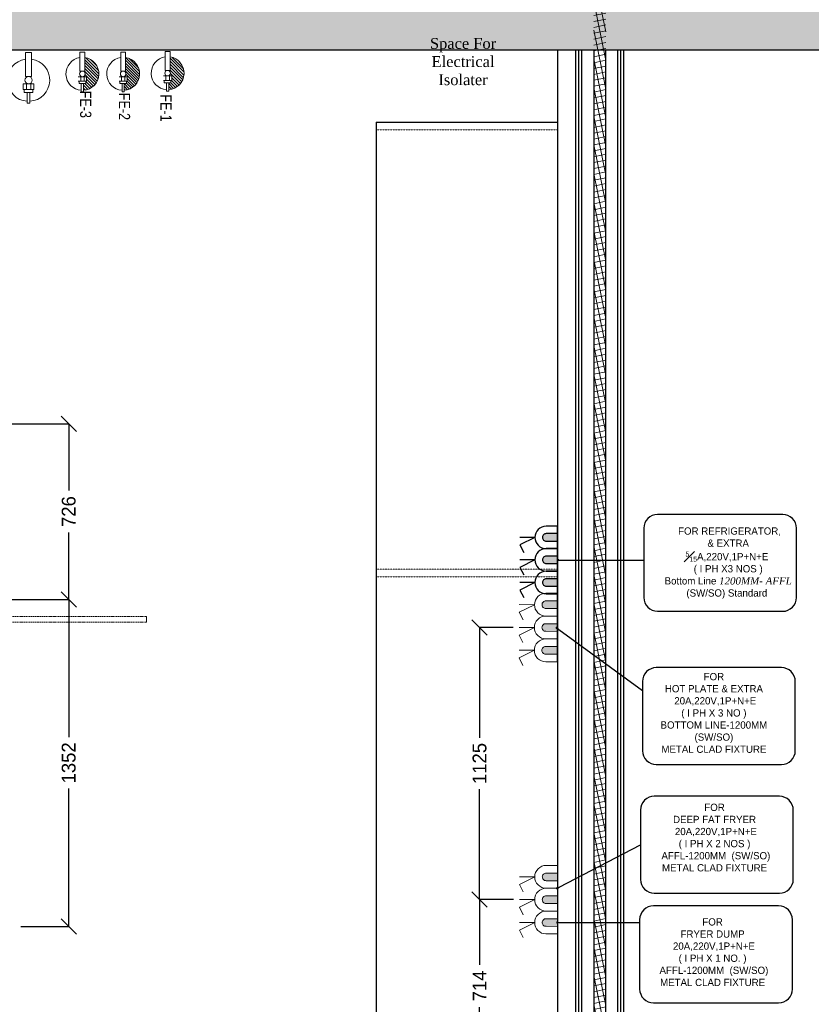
# Model space of a CAD drawing. Header units: inches. Extents: x 1703 to 137267, y -37098 to 14102.
# Tile 51 of 142: x 68299 to 71574, y -16522 to -12452. Entities that reach past the tile are written whole.
import ezdxf
from ezdxf import colors
from ezdxf.entities.mleader import LeaderData, LeaderLine
from ezdxf.math import Vec2, Vec3

# ---------------------------------------------------------------- set-up
doc = ezdxf.new("R2010")
doc.units = ezdxf.units.IN
doc.header["$MEASUREMENT"] = 0
for name, pattern in [('DASHED2', [0.375, 0.25, -0.125]), ('LEVEL-F-OVERALL LAYOUT$0$HIDDEN', [0.375, 0.25, -0.125]), ('LEVEL-F-OVERALL LAYOUT$0$Hidden 2mm', [3, 2, -1])]:
    doc.linetypes.add(name, pattern=pattern)
for name, color, linetype, lineweight in [('CKD - Kit Text', 171, 'Continuous', 13), ('CKD Equipments', 252, 'Continuous', 0), ('CKD-Electrical Point', 7, 'Continuous', 25), ('CKD-Electrical Text', 7, 'Continuous', 25), ('Fire Extinguisher', 1, 'Continuous', 0), ('LEVEL-F-OVERALL LAYOUT$0$A-DETL', 251, 'Continuous', 15), ('LEVEL-F-OVERALL LAYOUT$0$A-ELEV-LGHT', 251, 'Continuous', 5), ('LEVEL-F-OVERALL LAYOUT$0$A-EQPM', 251, 'Continuous', 5), ('LEVEL-F-OVERALL LAYOUT$0$A-WALL-FULL-EXTR', 251, 'Continuous', 35), ('LEVEL-F-OVERALL LAYOUT$0$I-FLOR-OVHD', 251, 'LEVEL-F-OVERALL LAYOUT$0$HIDDEN', 18)]:
    doc.layers.add(name, color=color, linetype=linetype, lineweight=lineweight)
for name, color, linetype in [('CT_PARTITION WALL', 180, 'Continuous'), ('EQUIPMENT', 1, 'Continuous'), ('LV_CARPENTRY', 1, 'Continuous')]:
    doc.layers.add(name, color=color, linetype=linetype)
doc.layers.add('GCEA-F-FIRE EXT 4.5KG CO2 TYPE', color=1, linetype='Continuous', lineweight=0, true_color=0xff0000)
doc.styles.add('2.5 Arial_regular_annotative', font='arial.ttf', dxfattribs={"width": 0.8, "height": 2.5})
doc.styles.add('CKD_Dimension Text', font='GOTHIC.TTF')
doc.styles.add('style12', font='BOOKOSI.TTF')
doc.dimstyles.new('CKD-Dimensions', dxfattribs={"dimscale": 0.05, "dimtxt": 1143, "dimasz": 1270, "dimexe": 0, "dimexo": 508, "dimgap": 508, "dimtad": 0, "dimdec": 0, "dimzin": 4, "dimdsep": 46, "dimtxsty": 'CKD_Dimension Text', "dimblk": 'OBLIQUE', "dimcen": 304.8, "dimclrd": 150, "dimclre": 150, "dimclrt": 7, "dimazin": 2, "dimtfac": 1, "dimtdec": 0, "dimtofl": 0, "dimtmove": 1, "dimatfit": 2, "dimfxl": 25.4, "dimtfillclr": 7, "dimtolj": 1, "dimtzin": 0, "dimlwd": -1, "dimlwe": -1, "dimarcsym": 0})

# ---------------------------------------------------------------- blocks, each defined once
blk = doc.blocks.new('LEVEL-F-OVERALL LAYOUT$0$Column Cladding - Column Cladding- 1200mm-V77-LEVEL F -PART PLAN-20')
at = {"layer": 'LEVEL-F-OVERALL LAYOUT$0$A-EQPM', "color": 253, "lineweight": 5}
for p, q in [((-7.5, 918.2), (-7.5, 926)), ((7.5, 926), (-7.5, 926)), ((7.5, 926), (7.5, 918.2)), ((-7.5, 874), (-7.5, 881.1)), ((-7.5, 874), (7.5, 874)), ((7.5, 881.2), (7.5, 874)), ((-926, 7.5), (-917.8, 7.5)), ((-926, 7.5), (-926, -7.5)), ((-880, 7.5), (-874, 7.5)), ((-874, -7.5), (-874, 7.5)), ((874, 7.5), (880, 7.5)), ((874, 7.5), (874, -7.5)), ((917.8, 7.5), (926, 7.5)), ((926, -7.5), (926, 7.5)), ((-917.8, -7.5), (-926, -7.5)), ((-874, -7.5), (-880, -7.5)), ((880, -7.5), (874, -7.5)), ((926, -7.5), (917.8, -7.5)), ((-7.5, -881.2), (-7.5, -874)), ((7.5, -874), (-7.5, -874)), ((7.5, -874), (7.5, -881.1)), ((-7.5, -926), (-7.5, -918.2)), ((-7.5, -926), (7.5, -926)), ((7.5, -918.2), (7.5, -926))]:
    blk.add_line(p, q, dxfattribs=at)
at = {"layer": 'LEVEL-F-OVERALL LAYOUT$0$A-EQPM', "color": 9}
for p, q in [((-23, 719.2), (-23, 603)), ((-20, 719.2), (-23, 719.2)), ((-20, 730.4), (-20, 710.4)), ((-20, 600), (-20, 719.2)), ((-20, 710.4), (20, 710.4)), ((-18, 712.4), (-18, 728.4)), ((-18, 728.4), (18, 728.4)), ((18, 712.4), (-18, 712.4)), ((9.4, 730.4), (-9.4, 730.4)), ((-6.5, 730.4), (9.4, 730.4)), ((18, 728.4), (18, 712.4)), ((20, 710.4), (20, 730.4)), ((23, 719.2), (20, 719.2)), ((20, 719.2), (20, 600)), ((23, 603), (23, 719.2)), ((-23, 603), (-54.1, 596.6)), ((-54.1, 596.6), (-53.3, 593.1)), ((-53.3, 593.1), (-20, 600)), ((20, 600), (53.3, 593.1)), ((54.1, 596.6), (23, 603)), ((53.3, 593.1), (54.1, 596.6)), ((-603, 23), (-596.6, 54.1)), ((-593.1, 53.3), (-600, 20)), ((-596.6, 54.1), (-593.1, 53.3)), ((596.6, 54.1), (593.1, 53.3)), ((593.1, 53.3), (600, 20)), ((603, 23), (596.6, 54.1)), ((-730.4, -9.4), (-730.4, 9.4)), ((-730.4, 6.5), (-730.4, -9.4)), ((-729.7, 20), (-710.4, 20)), ((-728.4, 18), (-728.4, -18)), ((-712.4, 18), (-728.4, 18)), ((-719.2, 20), (-719.2, 23)), ((-719.2, 23), (-603, 23)), ((-600, 20), (-719.2, 20)), ((-712.4, -18), (-712.4, 18)), ((-710.4, 20), (-710.4, -20)), ((600, 20), (719.2, 20)), ((719.2, 23), (603, 23)), ((729.7, 20), (710.4, 20)), ((710.4, 20), (710.4, -20)), ((712.4, -18), (712.4, 18)), ((712.4, 18), (728.4, 18)), ((719.2, 20), (719.2, 23)), ((728.4, 18), (728.4, -18)), ((730.4, -9.4), (730.4, 9.4)), ((730.4, 6.5), (730.4, -9.4)), ((-710.4, -20), (-729.7, -20)), ((-728.4, -18), (-712.4, -18)), ((-719.2, -20), (-600, -20)), ((-719.2, -23), (-719.2, -20)), ((-603, -23), (-719.2, -23)), ((-596.6, -54.1), (-603, -23)), ((-600, -20), (-593.1, -53.3)), ((600, -20), (593.1, -53.3)), ((596.6, -54.1), (603, -23)), ((719.2, -20), (600, -20)), ((603, -23), (719.2, -23)), ((710.4, -20), (729.7, -20)), ((728.4, -18), (712.4, -18)), ((719.2, -23), (719.2, -20)), ((-593.1, -53.3), (-596.6, -54.1)), ((593.1, -53.3), (596.6, -54.1)), ((-54.1, -596.5), (-53.3, -593)), ((-23, -602.9), (-54.1, -596.5)), ((-53.3, -593), (-20, -599.9)), ((-23, -719.1), (-23, -602.9)), ((-20, -599.9), (-20, -719.1)), ((20, -599.9), (53.3, -593)), ((20, -719.1), (20, -599.9)), ((54.1, -596.5), (23, -602.9)), ((23, -602.9), (23, -719.1)), ((53.3, -593), (54.1, -596.5)), ((-20, -719.1), (-23, -719.1)), ((-20, -710.3), (20, -710.3)), ((-20, -729.7), (-20, -710.3)), ((-18, -712.3), (-18, -728.3)), ((18, -712.3), (-18, -712.3)), ((-18, -728.3), (18, -728.3)), ((11.4, -730.3), (-11.4, -730.3)), ((-6.5, -730.3), (11.4, -730.3)), ((18, -728.3), (18, -712.3)), ((20, -710.3), (20, -729.7)), ((23, -719.1), (20, -719.1))]:
    blk.add_line(p, q, dxfattribs=at)
at = {"layer": 'LEVEL-F-OVERALL LAYOUT$0$A-EQPM', "color": 253, "lineweight": 5, "flags": 128}
for points in [[(0, 918.5), (-36.7, 917.8), (-73.4, 915.6), (-110, 911.9), (-146.3, 906.8), (-182.5, 900.2), (-218.3, 892.2), (-253.8, 882.7), (-288.9, 871.9), (-323.6, 859.6), (-357.7, 846), (-391.2, 831), (-424.1, 814.7), (-456.4, 797.1), (-487.9, 778.2), (-518.6, 758.1), (-548.5, 736.7), (-577.5, 714.2), (-605.6, 690.5), (-632.8, 665.8), (-658.9, 639.9), (-684, 613.1), (-707.9, 585.2), (-730.8, 556.4), (-752.4, 526.8), (-772.9, 496.3), (-792.1, 465), (-810.1, 432.9), (-826.7, 400.2), (-842.1, 366.8), (-856.1, 332.8), (-868.7, 298.3), (-879.9, 263.3), (-889.8, 227.9), (-898.2, 192.2), (-905.1, 156.1), (-910.7, 119.8), (-914.7, 83.3), (-917.3, 46.6), (-918.4, 9.9), (-918.1, -26.8), (-916.3, -63.5), (-913, -100.1), (-908.3, -136.5), (-902.1, -172.7), (-894.5, -208.7), (-885.4, -244.3), (-874.9, -279.5), (-863.1, -314.3), (-849.8, -348.5), (-835.2, -382.2), (-819.2, -415.3), (-802, -447.8), (-783.4, -479.5), (-763.6, -510.4), (-742.6, -540.5), (-720.4, -569.8), (-697, -598.2), (-672.6, -625.5), (-647, -651.9), (-620.4, -677.3), (-592.8, -701.6), (-564.3, -724.7), (-534.9, -746.7), (-504.6, -767.5), (-473.5, -787.1), (-441.6, -805.4), (-409.1, -822.4), (-375.9, -838.1), (-342, -852.4), (-307.7, -865.4), (-272.8, -877), (-237.5, -887.3), (-201.9, -896), (-165.9, -903.4), (-129.6, -909.3), (-93.2, -913.8), (-56.5, -916.8), (-19.8, -918.3), (0, -918.5)], [(0, 916), (-36.6, 915.3), (-73.2, 913.1), (-109.7, 909.4), (-145.9, 904.3), (-182, 897.7), (-217.7, 889.7), (-253.1, 880.3), (-288.1, 869.5), (-322.7, 857.3), (-356.7, 843.7), (-390.2, 828.8), (-423, 812.5), (-455.1, 794.9), (-486.6, 776.1), (-517.2, 756), (-547, 734.7), (-576, 712.3), (-604, 688.7), (-631.1, 663.9), (-657.1, 638.2), (-682.1, 611.4), (-706, 583.6), (-728.8, 554.9), (-750.4, 525.3), (-770.8, 494.9), (-790, 463.7), (-807.9, 431.7), (-824.5, 399.1), (-839.8, 365.8), (-853.7, 331.9), (-866.3, 297.5), (-877.5, 262.6), (-887.3, 227.3), (-895.7, 191.7), (-902.7, 155.7), (-908.2, 119.5), (-912.2, 83.1), (-914.8, 46.5), (-915.9, 9.9), (-915.6, -26.7), (-913.8, -63.3), (-910.5, -99.8), (-905.8, -136.2), (-899.7, -172.3), (-892, -208.1), (-883, -243.6), (-872.6, -278.7), (-860.7, -313.4), (-847.5, -347.6), (-832.9, -381.2), (-817, -414.2), (-799.8, -446.5), (-781.3, -478.2), (-761.5, -509), (-740.6, -539.1), (-718.4, -568.3), (-695.1, -596.5), (-670.7, -623.8), (-645.2, -650.2), (-618.7, -675.5), (-591.2, -699.7), (-562.8, -722.7), (-533.4, -744.7), (-503.2, -765.4), (-472.2, -784.9), (-440.4, -803.2), (-408, -820.1), (-374.8, -835.8), (-341.1, -850.1), (-306.8, -863.1), (-272.1, -874.7), (-236.9, -884.8), (-201.3, -893.6), (-165.4, -900.9), (-129.3, -906.8), (-92.9, -911.3), (-56.4, -914.3), (-19.8, -915.8), (0, -916)], [(0, -918.5), (36.7, -917.8), (73.4, -915.6), (110, -911.9), (146.3, -906.8), (182.5, -900.2), (218.3, -892.2), (253.8, -882.7), (288.9, -871.9), (323.6, -859.6), (357.7, -846), (391.2, -831), (424.1, -814.7), (456.4, -797.1), (487.9, -778.2), (518.6, -758.1), (548.5, -736.7), (577.5, -714.2), (605.6, -690.5), (632.8, -665.8), (658.9, -639.9), (684, -613.1), (707.9, -585.2), (730.8, -556.4), (752.4, -526.8), (772.9, -496.3), (792.1, -465), (810.1, -432.9), (826.7, -400.2), (842.1, -366.8), (856.1, -332.8), (868.7, -298.3), (879.9, -263.3), (889.8, -227.9), (898.2, -192.2), (905.1, -156.1), (910.7, -119.8), (914.7, -83.3), (917.3, -46.6), (918.4, -9.9), (918.1, 26.8), (916.3, 63.5), (913, 100.1), (908.3, 136.5), (902.1, 172.7), (894.5, 208.7), (885.4, 244.3), (874.9, 279.5), (863.1, 314.3), (849.8, 348.5), (835.2, 382.2), (819.2, 415.3), (802, 447.8), (783.4, 479.5), (763.6, 510.4), (742.6, 540.5), (720.4, 569.8), (697, 598.2), (672.6, 625.5), (647, 651.9), (620.4, 677.3), (592.8, 701.6), (564.3, 724.7), (534.9, 746.7), (504.6, 767.5), (473.5, 787.1), (441.6, 805.4), (409.1, 822.4), (375.9, 838.1), (342, 852.4), (307.7, 865.4), (272.8, 877), (237.5, 887.3), (201.9, 896), (165.9, 903.4), (129.6, 909.3), (93.2, 913.8), (56.5, 916.8), (19.8, 918.3), (0, 918.5)], [(0, -916), (36.6, -915.3), (73.2, -913.1), (109.7, -909.4), (145.9, -904.3), (182, -897.7), (217.7, -889.7), (253.1, -880.3), (288.1, -869.5), (322.7, -857.3), (356.7, -843.7), (390.2, -828.8), (423, -812.5), (455.1, -794.9), (486.6, -776.1), (517.2, -756), (547, -734.7), (576, -712.3), (604, -688.7), (631.1, -663.9), (657.1, -638.2), (682.1, -611.4), (706, -583.6), (728.8, -554.9), (750.4, -525.3), (770.8, -494.9), (790, -463.7), (807.9, -431.7), (824.5, -399.1), (839.8, -365.8), (853.7, -331.9), (866.3, -297.5), (877.5, -262.6), (887.3, -227.3), (895.7, -191.7), (902.7, -155.7), (908.2, -119.5), (912.2, -83.1), (914.8, -46.5), (915.9, -9.9), (915.6, 26.7), (913.8, 63.3), (910.5, 99.8), (905.8, 136.2), (899.7, 172.3), (892, 208.1), (883, 243.6), (872.6, 278.7), (860.7, 313.4), (847.5, 347.6), (832.9, 381.2), (817, 414.2), (799.8, 446.5), (781.3, 478.2), (761.5, 509), (740.6, 539.1), (718.4, 568.3), (695.1, 596.5), (670.7, 623.8), (645.2, 650.2), (618.7, 675.5), (591.2, 699.7), (562.8, 722.7), (533.4, 744.7), (503.2, 765.4), (472.2, 784.9), (440.4, 803.2), (408, 820.1), (374.8, 835.8), (341.1, 850.1), (306.8, 863.1), (272.1, 874.7), (236.9, 884.8), (201.3, 893.6), (165.4, 900.9), (129.3, 906.8), (92.9, 911.3), (56.4, 914.3), (19.8, 915.8), (0, 916)], [(0, -881.5), (-35.3, -880.8), (-70.4, -878.7), (-105.5, -875.2), (-140.4, -870.2), (-175.1, -863.9), (-209.5, -856.2), (-243.6, -847.2), (-277.3, -836.8), (-310.5, -825), (-343.3, -811.9), (-375.5, -797.5), (-407.1, -781.9), (-438, -765), (-468.2, -746.9), (-497.7, -727.5), (-526.4, -707), (-554.3, -685.4), (-581.2, -662.7), (-607.3, -638.9), (-632.3, -614.1), (-656.4, -588.4), (-679.4, -561.6), (-701.3, -534), (-722.1, -505.6), (-741.8, -476.3), (-760.2, -446.2), (-777.4, -415.5), (-793.4, -384.1), (-808.2, -352), (-821.6, -319.4), (-833.7, -286.3), (-844.5, -252.7), (-853.9, -218.8), (-862, -184.4), (-868.7, -149.8), (-874, -115), (-877.9, -79.9), (-880.4, -44.8), (-881.4, -9.5), (-881.1, 25.7), (-879.4, 61), (-876.2, 96.1), (-871.7, 131), (-865.8, 165.8), (-858.4, 200.3), (-849.8, 234.4), (-839.7, 268.2), (-828.3, 301.6), (-815.6, 334.5), (-801.5, 366.8), (-786.2, 398.6), (-769.7, 429.7), (-751.9, 460.2), (-732.9, 489.8), (-712.7, 518.8), (-691.4, 546.8), (-669, 574.1), (-645.5, 600.4), (-620.9, 625.7), (-595.4, 650), (-569, 673.3), (-541.6, 695.5), (-513.3, 716.6), (-484.3, 736.6), (-454.4, 755.3), (-423.8, 772.9), (-392.6, 789.2), (-360.7, 804.3), (-328.3, 818.1), (-295.3, 830.6), (-261.8, 841.7), (-228, 851.5), (-193.7, 859.9), (-159.2, 867), (-124.4, 872.7), (-89.4, 877), (-54.3, 879.8), (-19, 881.3), (0, 881.5)], [(0, 881.5), (35.3, 880.8), (70.4, 878.7), (105.5, 875.2), (140.4, 870.2), (175.1, 863.9), (209.5, 856.2), (243.6, 847.2), (277.3, 836.8), (310.5, 825), (343.3, 811.9), (375.5, 797.5), (407.1, 781.9), (438, 765), (468.2, 746.9), (497.7, 727.5), (526.4, 707), (554.3, 685.4), (581.2, 662.7), (607.3, 638.9), (632.3, 614.1), (656.4, 588.4), (679.4, 561.6), (701.3, 534), (722.1, 505.6), (741.8, 476.3), (760.2, 446.2), (777.4, 415.5), (793.4, 384.1), (808.2, 352), (821.6, 319.4), (833.7, 286.3), (844.5, 252.7), (853.9, 218.8), (862, 184.4), (868.7, 149.8), (874, 115), (877.9, 79.9), (880.4, 44.8), (881.4, 9.5), (881.1, -25.7), (879.4, -61), (876.2, -96.1), (871.7, -131), (865.8, -165.8), (858.4, -200.3), (849.8, -234.4), (839.7, -268.2), (828.3, -301.6), (815.6, -334.5), (801.5, -366.8), (786.2, -398.6), (769.7, -429.7), (751.9, -460.2), (732.9, -489.8), (712.7, -518.8), (691.4, -546.8), (669, -574.1), (645.5, -600.4), (620.9, -625.7), (595.4, -650), (569, -673.3), (541.6, -695.5), (513.3, -716.6), (484.3, -736.6), (454.4, -755.3), (423.8, -772.9), (392.6, -789.2), (360.7, -804.3), (328.3, -818.1), (295.3, -830.6), (261.8, -841.7), (228, -851.5), (193.7, -859.9), (159.2, -867), (124.4, -872.7), (89.4, -877), (54.3, -879.8), (19, -881.3), (0, -881.5)]]:
    blk.add_lwpolyline(points, dxfattribs=at)
at = {"layer": 'LEVEL-F-OVERALL LAYOUT$0$A-EQPM', "color": 253, "lineweight": 5}
for radius, start, end in [(755, 90, 270), (740, 90, 270), (755, 270, 90), (740, 270, 90), (731, 0, 180), (600, 96.2975, 98.1655), (600, 81.8266, 84.2501), (600, 110.0092, 111.033), (600, 68.1243, 69.7118), (600, 123.2919, 125.6505), (600, 54.9667, 56.41), (600, 40.403, 42.8154), (600, 137.6445, 139.7937), (600, 26.4122, 28.3765), (600, 164.8131, 167.0241), (600, 13.8462, 14.4282), (731, 180, 0), (600, 179.0113, 181.3353), (600, 360, 1.3353), (600, 359.0113, 360), (600, 193.8462, 194.4559), (600, 344.8131, 347.0241), (600, 206.4122, 208.3765), (600, 220.403, 222.8154), (600, 317.6445, 319.7937), (600, 303.2919, 305.6505), (600, 234.9667, 236.41), (600, 248.1243, 249.7118), (600, 290.0092, 291.033), (600, 261.8266, 264.2501), (600, 276.2975, 278.1655)]:
    blk.add_arc((0, 0), radius, start, end, dxfattribs=at)
blk = doc.blocks.new('EQWRTYTREWERYTU')
at = {"layer": 'CKD-Electrical Point', "lineweight": 0}
blk.add_hatch(color=3, dxfattribs=at).paths.add_polyline_path([(5560326.38, 630073.1), (5560326.38, 630071.86), (5560328.24, 630071.86, 0.414214), (5560328.86, 630072.48, 0.414214), (5560328.24, 630073.1)])
at = {"layer": 'CKD-Electrical Point', "color": 3, "lineweight": 0}
for p, q in [((5560330.09, 630072.48), (5560332.57, 630072.48)), ((5560330.09, 630072.48), (5560332.57, 630071.25)), ((5560332.57, 630071.25), (5560331.95, 630070.01))]:
    blk.add_line(p, q, dxfattribs=at)
blk.add_lwpolyline([(5560326.38, 630070.63), (5560326.38, 630074.34), (5560328.24, 630074.34, -0.414214), (5560330.09, 630072.48), (5560330.09, 630072.48, -0.414214), (5560328.24, 630070.63), (5560326.38, 630070.63)], format="xyb", dxfattribs=at)
blk.add_lwpolyline([(5560326.38, 630071.86), (5560326.38, 630073.1), (5560328.24, 630073.1, -0.414214), (5560328.86, 630072.48, -0.414214), (5560328.24, 630071.86)], format="xyb", close=True, dxfattribs=at)
blk = doc.blocks.new('_Dot')
at = {"color": 0, "linetype": 'ByBlock', "lineweight": -2, "transparency": 16777216}
blk.add_line((-0.5, 0), (-1, 0), dxfattribs=at)
at = {"color": 0, "linetype": 'ByBlock', "transparency": 16777216, "const_width": 0.5}
blk.add_lwpolyline([(-0.25, 0, 1), (0.25, 0, 1)], format="xyb", close=True, dxfattribs=at)
blk = doc.blocks.new('_Oblique')
at = {"color": 0, "linetype": 'ByBlock', "lineweight": -2}
blk.add_line((-0.5, -0.5), (0.5, 0.5), dxfattribs=at)
blk = doc.blocks.new('*D425')
at = {"color": 150}
for p, q in [((70341.1, -16089.2), (70201.4, -16089.2)), ((70201.4, -16089.2), (70201.4, -16358.6)), ((70201.4, -16803.2), (70201.4, -16533.8)), ((70343.2, -16803.2), (70201.4, -16803.2))]:
    blk.add_line(p, q, dxfattribs=at)
at = {"layer": 'Defpoints', "color": 0}
for p in [(70201.4, -16089.2), (70366.5, -16089.2), (70368.6, -16803.2)]:
    blk.add_point(p, dxfattribs=at)
at = {"color": 150, "linetype": 'ByBlock', "xscale": 63.5, "yscale": 63.5, "zscale": 63.5}
for p, rotation in [((70201.4, -16089.2), 90), ((70201.4, -16803.2), 270)]:
    blk.add_blockref('_Oblique', p, dxfattribs=dict(at, rotation=rotation))
at = {"color": 7, "insert": (70201.4, -16446.2), "char_height": 57.15, "attachment_point": 5, "rotation": 90, "style": 'CKD_Dimension Text'}
blk.add_mtext('\\A1;714', dxfattribs=at)
blk = doc.blocks.new('*D426')
at = {"color": 150}
for p, q in [((70339.8, -14964), (70201.4, -14964)), ((70201.4, -14964), (70201.4, -15420.4)), ((70201.4, -16089.2), (70201.4, -15632.8)), ((70341.1, -16089.2), (70201.4, -16089.2))]:
    blk.add_line(p, q, dxfattribs=at)
at = {"layer": 'Defpoints', "color": 0}
for p in [(70201.4, -14964), (70365.2, -14964), (70366.5, -16089.2)]:
    blk.add_point(p, dxfattribs=at)
at = {"color": 150, "linetype": 'ByBlock', "xscale": 63.5, "yscale": 63.5, "zscale": 63.5}
for p, rotation in [((70201.4, -14964), 90), ((70201.4, -16089.2), 270)]:
    blk.add_blockref('_Oblique', p, dxfattribs=dict(at, rotation=rotation))
at = {"color": 7, "insert": (70201.4, -15526.6), "char_height": 57.15, "attachment_point": 5, "rotation": 90, "style": 'CKD_Dimension Text'}
blk.add_mtext('\\A1;1125', dxfattribs=at)
blk = doc.blocks.new('*D427')
at = {"color": 150}
for p, q in [((68148.8, -14122.1), (68501.8, -14122.1)), ((68501.8, -14122.1), (68501.8, -14398.1)), ((68501.8, -14848), (68501.8, -14572)), ((68196.5, -14848), (68501.8, -14848))]:
    blk.add_line(p, q, dxfattribs=at)
at = {"layer": 'Defpoints', "color": 0}
for p in [(68123.4, -14122.1), (68171.1, -14848), (68501.8, -14848)]:
    blk.add_point(p, dxfattribs=at)
at = {"color": 150, "linetype": 'ByBlock', "xscale": 63.5, "yscale": 63.5, "zscale": 63.5}
for p, rotation in [((68501.8, -14122.1), 90), ((68501.8, -14848), 270)]:
    blk.add_blockref('_Oblique', p, dxfattribs=dict(at, rotation=rotation))
at = {"color": 7, "insert": (68501.8, -14485.1), "char_height": 57.15, "attachment_point": 5, "rotation": 90, "style": 'CKD_Dimension Text'}
blk.add_mtext('\\A1;726', dxfattribs=at)
blk = doc.blocks.new('*D428')
at = {"color": 150}
for p, q in [((68196.5, -14848), (68501.8, -14848)), ((68501.8, -14848), (68501.8, -15417.5)), ((68501.8, -16200.1), (68501.8, -15630.5)), ((68303, -16200.1), (68501.8, -16200.1))]:
    blk.add_line(p, q, dxfattribs=at)
at = {"layer": 'Defpoints', "color": 0}
for p in [(68171.1, -14848), (68277.6, -16200.1), (68501.8, -16200.1)]:
    blk.add_point(p, dxfattribs=at)
at = {"color": 150, "linetype": 'ByBlock', "xscale": 63.5, "yscale": 63.5, "zscale": 63.5}
for p, rotation in [((68501.8, -14848), 90), ((68501.8, -16200.1), 270)]:
    blk.add_blockref('_Oblique', p, dxfattribs=dict(at, rotation=rotation))
at = {"color": 7, "insert": (68501.8, -15524), "char_height": 57.15, "attachment_point": 5, "rotation": 90, "style": 'CKD_Dimension Text'}
blk.add_mtext('\\A1;1352', dxfattribs=at)
blk = doc.blocks.new('A$C13CA0A9B')
at = {"layer": 'GCEA-F-FIRE EXT 4.5KG CO2 TYPE', "linetype": 'Continuous', "lineweight": 0, "ltscale": 250}
for p, q in [((-12.7, 114.9), (12.7, 114.9)), ((-12.7, 14.8), (-12.7, 114.9)), ((12.7, 114.9), (12.7, 14.8)), ((-88.2, 11.2), (-108.3, 11.2)), ((-108.3, 11.2), (-108.3, -11.2)), ((-88.2, 11.2), (-108.3, 11.2)), ((-108.3, 11.2), (-108.3, -11.2)), ((-88.2, 22.3), (-88.2, 11.2)), ((12.7, 14.8), (-12.7, 14.8)), ((-108.3, -11.2), (-88.2, -11.2)), ((-88.2, -11.2), (-108.3, -11.2)), ((-88.2, -11.2), (-88.2, -22.3)), ((-21.9, -14.8), (21.9, -14.8)), ((-21.9, -38.7), (-21.9, -14.8)), ((21.9, -38.7), (-21.9, -38.7)), ((-17.6, -38.7), (17.6, -38.7)), ((-17.6, -51.4), (-17.6, -38.7)), ((-9.2, -38.7), (-9.2, -14.8)), ((9.2, -38.7), (9.2, -14.8)), ((17.6, -38.7), (17.6, -51.4)), ((21.9, -14.8), (21.9, -38.7)), ((17.6, -51.4), (-17.6, -51.4)), ((-5.6, -51.4), (5.6, -51.4)), ((-5.6, -95.1), (-5.6, -51.4)), ((5.6, -51.4), (5.6, -95.1)), ((5.6, -95.1), (-5.6, -95.1))]:
    blk.add_line(p, q, dxfattribs=at)
at = {"layer": 'GCEA-F-FIRE EXT 4.5KG CO2 TYPE', "linetype": 'Continuous'}
for p, q in [((64.2, 59.5, 0), (59.5, 64.2, 0)), ((12.4, -14.8, 0), (9.2, -11.6, 0)), ((6.1, -87.4, 0), (5.6, -87, 0))]:
    blk.add_line(p, q, dxfattribs=at)
at = {"layer": 'GCEA-F-FIRE EXT 4.5KG CO2 TYPE', "linetype": 'Continuous', "lineweight": 0, "ltscale": 250}
blk.add_circle((0, 0), 14.8, dxfattribs=at)
for start, end in [(98.3362, 266.3055), (273.6945, 81.6638)]:
    blk.add_arc((0, 0), 87.6, start, end, dxfattribs=at)
blk = doc.blocks.new('A$Caf26af94')
at = {"layer": 'Fire Extinguisher', "color": 1, "linetype": 'Continuous', "lineweight": 0, "ltscale": 250}
for p, q in [((58.2, 163.3, 0), (78, 163.3, 0)), ((58.2, 85.5, 0), (58.2, 163.3, 0)), ((78, 163.3, 0), (78, 85.5, 0)), ((78, 85.5, 0), (58.2, 85.5, 0)), ((51.1, 62.5, 0), (85.1, 62.5, 0)), ((85.1, 43.9, 0), (51.1, 43.9, 0)), ((54.4, 43.9, 0), (81.8, 43.9, 0)), ((54.4, 34, 0), (54.4, 43.9, 0)), ((61, 43.9, 0), (61, 62.5, 0)), ((75.2, 43.9, 0), (75.2, 62.5, 0)), ((81.8, 43.9, 0), (81.8, 34, 0)), ((85.1, 62.5, 0), (85.1, 43.9, 0)), ((81.8, 34, 0), (54.4, 34, 0)), ((63.7, 34, 0), (72.5, 34, 0)), ((63.7, 0, 0), (63.7, 34, 0)), ((72.5, 0, 0), (63.7, 0, 0)), ((72.5, 34, 0), (72.5, 0, 0))]:
    blk.add_line(p, q, dxfattribs=at)
at = {"layer": 'Fire Extinguisher', "linetype": 'Continuous'}
for p, q in [((78, 130.3, 0), (136.2, 72.1, 0)), ((78.2, 141.3, 0), (135.5, 84.1, 0)), ((93.8, 137.1, 0), (131.2, 99.7, 0)), ((77.6, 85.5, 0), (125.6, 37.4, 0)), ((78, 119, 0), (135.1, 61.8, 0)), ((78, 107.7, 0), (132.9, 52.8, 0)), ((78, 96.3, 0), (129.6, 44.7, 0)), ((75.4, 65.1, 0), (77.9, 62.5, 0)), ((79.5, 72.2, 0), (120.9, 30.9, 0)), ((85.1, 55.3, 0), (115.4, 25, 0)), ((85.1, 44, 0), (109.3, 19.8, 0)), ((72.5, 34, 0), (95.1, 11.4, 0)), ((72.5, 22.7, 0), (86.7, 8.5, 0)), ((72.5, 11.4, 0), (77.4, 6.5, 0)), ((81.8, 36, 0), (102.6, 15.2, 0))]:
    blk.add_line(p, q, dxfattribs=at)
at = {"layer": 'Fire Extinguisher', "color": 1, "linetype": 'Continuous', "lineweight": 0, "ltscale": 250}
blk.add_circle((68.1, 74, 0), 11.5, dxfattribs=at)
for start, end in [(98.3362, 266.3055), (273.6945, 81.6638)]:
    blk.add_arc((68.1, 74, 0), 68.1, start, end, dxfattribs=at)
blk = doc.blocks.new('A$C42d2f09c')
at = {"layer": 'Fire Extinguisher', "color": 3, "linetype": 'Continuous', "lineweight": 0, "ltscale": 250}
for p, q in [((-11.1, 88.6, 0), (8.6, 88.6, 0)), ((-11.1, 10.7, 0), (-11.1, 88.6, 0)), ((8.6, 88.6, 0), (8.6, 10.7, 0)), ((8.6, 10.7, 0), (-11.1, 10.7, 0)), ((-18.3, -12.2, 0), (15.7, -12.2, 0)), ((15.7, -30.9, 0), (-18.3, -30.9, 0)), ((-15, -30.9, 0), (12.5, -30.9, 0)), ((-15, -40.7, 0), (-15, -30.9, 0)), ((-8.4, -30.9, 0), (-8.4, -12.2, 0)), ((5.9, -30.9, 0), (5.9, -12.2, 0)), ((12.5, -30.9, 0), (12.5, -40.7, 0)), ((15.7, -12.2, 0), (15.7, -30.9, 0)), ((12.5, -40.7, 0), (-15, -40.7, 0)), ((-5.7, -40.7, 0), (3.1, -40.7, 0)), ((-5.7, -74.7, 0), (-5.7, -40.7, 0)), ((3.1, -74.7, 0), (-5.7, -74.7, 0)), ((3.1, -40.7, 0), (3.1, -74.7, 0))]:
    blk.add_line(p, q, dxfattribs=at)
at = {"layer": 'Fire Extinguisher', "color": 3, "linetype": 'Continuous'}
for p, q in [((66.8, 3), (8.6, 61.1)), ((66.4, -8.9), (8.6, 48.8)), ((64.3, 17.7), (17.1, 64.8)), ((48.7, 45.6), (45, 49.2)), ((64.3, -19.1), (8.6, 36.6)), ((61.1, -28.2), (8.6, 24.3)), ((56.9, -36.2), (8.6, 12)), ((8.3, -12.2), (5.9, -9.8)), ((51.8, -43.4), (10.2, -1.8)), ((39.3, -55.5), (14.7, -30.9)), ((45.9, -49.8), (15.7, -19.6)), ((23.5, -64.2), (3.1, -43.8)), ((14.1, -67.1), (3.1, -56.1)), ((3.5, -68.7), (3.1, -68.4)), ((31.8, -60.3), (12.3, -40.7))]:
    blk.add_line(p, q, dxfattribs=at)
at = {"layer": 'Fire Extinguisher', "color": 3, "linetype": 'Continuous', "lineweight": 0, "ltscale": 250}
blk.add_circle((-1.3, -0.7, 0), 11.5, dxfattribs=at)
for start, end in [(98.3362, 266.3055), (273.6945, 81.6638)]:
    blk.add_arc((-1.3, -0.7, 0), 68.1, start, end, dxfattribs=at)
blk = doc.blocks.new('A$Cc3f23dfd')
at = {"layer": 'Fire Extinguisher', "color": 6, "linetype": 'Continuous', "lineweight": 0, "ltscale": 250}
for p, q in [((-9.9, 89.3), (9.9, 89.3)), ((-9.9, 11.5), (-9.9, 89.3)), ((9.9, 89.3), (9.9, 11.5)), ((9.9, 11.5), (-9.9, 11.5)), ((-17, -11.5), (17, -11.5)), ((17, -30.1), (-17, -30.1)), ((-13.7, -30.1), (13.7, -30.1)), ((-13.7, -40), (-13.7, -30.1)), ((13.7, -40), (-13.7, -40)), ((-7.1, -30.1), (-7.1, -11.5)), ((-4.4, -40), (4.4, -40)), ((-4.4, -74), (-4.4, -40)), ((4.4, -40), (4.4, -74)), ((7.1, -30.1), (7.1, -11.5)), ((13.7, -30.1), (13.7, -40)), ((17, -11.5), (17, -30.1)), ((4.4, -74), (-4.4, -74))]:
    blk.add_line(p, q, dxfattribs=at)
at = {"layer": 'Fire Extinguisher', "color": 6, "linetype": 'Continuous'}
for p, q in [((68.1, 0.5, 0), (9.9, 58.8, 0)), ((67.2, -10.9, 0), (9.9, 46.5, 0)), ((66.6, 14.3, 0), (14.3, 66.6, 0)), ((58.8, 34.4, 0), (34.4, 58.8, 0)), ((57, -37.4, 0), (8.1, 11.5, 0)), ((64.9, -20.8, 0), (9.9, 34.2, 0)), ((61.4, -29.5, 0), (9.9, 22, 0)), ((6.5, -11.5, 0), (5.3, -10.2, 0)), ((31.1, -60.6, 0), (10.5, -40, 0)), ((51.7, -44.4, 0), (10.9, -3.6, 0)), ((38.8, -56, 0), (13.7, -30.9, 0)), ((45.6, -50.6, 0), (17, -22, 0)), ((22.5, -64.3, 0), (4.4, -46.1, 0)), ((12.9, -66.9, 0), (4.4, -58.4, 0))]:
    blk.add_line(p, q, dxfattribs=at)
at = {"layer": 'Fire Extinguisher', "color": 6, "linetype": 'Continuous', "lineweight": 0, "ltscale": 250}
blk.add_circle((0, 0), 11.5, dxfattribs=at)
for start, end in [(98.3362, 266.3055), (273.6945, 81.6638)]:
    blk.add_arc((0, 0), 68.1, start, end, dxfattribs=at)
blk = doc.blocks.new('A$C41F15E28')
at = {"layer": 'CKD-Electrical Point'}
blk.add_hatch(color=7, dxfattribs=at).paths.add_polyline_path([(15.5, 0), (-15.5, 0), (-15.5, -46.4, 0.414214), (0, -61.9, 0.414214), (15.5, -46.4)])
at = {"layer": 'CKD-Electrical Point', "color": 7}
for p, q in [((0, -92.9), (-31, -154.8)), ((0, -92.9), (0, -154.8)), ((-31, -154.8), (-61.9, -139.3))]:
    blk.add_line(p, q, dxfattribs=at)
blk.add_lwpolyline([(-46.4, 0), (46.4, 0), (46.4, -46.4, -0.414214), (0, -92.9), (0, -92.9, -0.414214), (-46.4, -46.4), (-46.4, 0)], format="xyb", dxfattribs=at)
blk.add_lwpolyline([(-15.5, 0), (15.5, 0), (15.5, -46.4, -0.414214), (0, -61.9, -0.414214), (-15.5, -46.4)], format="xyb", close=True, dxfattribs=at)

msp = doc.modelspace()

# ---------------------------------------------------------------- hatches: boundary and pattern name
at = {"layer": 'EQUIPMENT'}
h = msp.add_hatch(color=253, dxfattribs=at)
h.dxf.hatch_style = 1
h.paths.add_polyline_path([(73335.9, -12376.8), (68435.9, -12376.8), (68435.9, -11226.7), (73135.8, -11226.7), (73135.8, -11626.8), (73335.9, -11626.8), (73335.9, -11026.7), (68235.9, -11026.7), (68235.9, -12576.8), (73335.9, -12576.8)])
at = {"layer": 'LEVEL-F-OVERALL LAYOUT$0$A-ELEV-LGHT', "transparency": 33554610}
h = msp.add_hatch(dxfattribs=at)
h.set_pattern_fill('ANSI37', color=256, scale=7.5, angle=326.6)
h.set_pattern_definition([(11.6, (-844391.863, 610896.549), (-4.788168, 23.32613563), []), (101.6, (-844391.863, 610896.549), (-23.32613563, -4.788168), [])])
edge = h.paths.add_edge_path()
edge.add_line((70723.4, -17705.1), (70723.4, -12322.1))
edge.add_line((70673.4, -12322.1), (70673.4, -17683.2))

# ---------------------------------------------------------------- linework, layer by layer
msp.add_lwpolyline([(68435.9, -12376.8), (68435.9, -11226.7), (73135.8, -11226.7), (73135.8, -11626.8), (73335.9, -11626.8), (73335.9, -11026.7), (68235.9, -11026.7), (68235.9, -12576.8), (73335.9, -12576.8), (73335.9, -12376.8)])
at = {"layer": 'CKD Equipments'}
msp.add_line((68823.4, -14918.6), (68823.4, -14942.6), dxfattribs=at)
at = {"layer": 'CKD-Electrical Text', "color": 7, "linetype": 'Continuous', "elevation": -14244.8}
for points in [[(70880.5, -14553.7), (70880.5, -14840.4, 0.414214), (70937.2, -14897.2), (71455.4, -14897.2, 0.414214), (71512.2, -14840.4), (71512.2, -14553.7, 0.414214), (71455.4, -14496.9), (70937.2, -14496.9, 0.414214)], [(70875.7, -15187), (70875.7, -15473.7, 0.414214), (70932.5, -15530.5), (71450.7, -15530.5, 0.414214), (71507.5, -15473.7), (71507.5, -15187, 0.414214), (71450.7, -15130.2), (70932.5, -15130.2, 0.414214)], [(70867.4, -15718.9), (70867.4, -16005.7, 0.414214), (70924.2, -16062.4), (71442.4, -16062.4, 0.414214), (71499.1, -16005.7), (71499.1, -15718.9, 0.414214), (71442.4, -15662.1), (70924.2, -15662.1, 0.414214)], [(70863.6, -16172.2), (70863.6, -16459, 0.414214), (70920.4, -16515.8), (71438.6, -16515.8, 0.414214), (71495.4, -16459), (71495.4, -16172.2, 0.414214), (71438.6, -16115.5), (70920.4, -16115.5, 0.414214)]]:
    msp.add_lwpolyline(points, format="xyb", close=True, dxfattribs=at)
at = {"layer": 'CT_PARTITION WALL', "linetype": 'DASHED2', "lineweight": 0, "ltscale": 0.5}
for p, q in [((69773.5, -12875.3), (70523.4, -12875.3)), ((69773.5, -12907.3), (70523.4, -12907.3)), ((69773.5, -14722.7), (70523.4, -14722.7)), ((69773.5, -14754.7), (70523.4, -14754.7))]:
    msp.add_line(p, q, dxfattribs=at)
at = {"layer": 'CT_PARTITION WALL', "linetype": 'DASHED2', "lineweight": 0, "ltscale": 20}
msp.add_line((68823.4, -14942.6), (68123.4, -14942.6), dxfattribs=at)
msp.add_lwpolyline([(68823.4, -14918.6), (68123.4, -14918.6)], dxfattribs=at)
at = {"layer": 'LEVEL-F-OVERALL LAYOUT$0$A-DETL', "linetype": 'LEVEL-F-OVERALL LAYOUT$0$Hidden 2mm', "lineweight": 15}
for radius, start, end in [(33871.8, 239.34358, 257.16427), (34021.8, 239.29868, 254.96625)]:
    msp.add_arc((78298.3, 15307.7), radius, start, end, dxfattribs=at)
at = {"layer": 'LEVEL-F-OVERALL LAYOUT$0$A-WALL-FULL-EXTR', "color": 2, "lineweight": -2}
for p, q in [((70523.4, -12576.8), (70523.4, -17813.9)), ((70598.4, -12576.8), (70598.4, -17677.4)), ((70610.9, -12576.8), (70610.9, -17680.3)), ((70623.4, -12576.8), (70623.4, -17683.2)), ((70673.4, -12576.8), (70673.4, -17694.8)), ((70723.4, -17705.1), (70723.4, -12576.8)), ((70773.4, -17717.7), (70773.4, -12576.8)), ((70785.9, -17720.6), (70785.9, -12576.8)), ((70798.4, -17723.4), (70798.4, -12576.8))]:
    msp.add_line(p, q, dxfattribs=at)
at = {"layer": 'LEVEL-F-OVERALL LAYOUT$0$I-FLOR-OVHD', "ltscale": 0.25}
msp.add_lwpolyline([(74333.5, -19002.9, -0.019531), (71664.7, -18583, -0.089507), (60087, -14014)], format="xyb", dxfattribs=at)
at = {"layer": 'LV_CARPENTRY', "color": 34}
for points in [[(69773.5, -12875.3), (70523.4, -12875.3)], [(69773.5, -12875.3), (69773.5, -17047.1)]]:
    msp.add_lwpolyline(points, dxfattribs=at)

# ---------------------------------------------------------------- block references
at = {"lineweight": 13, "rotation": 336.5999999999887}
msp.add_blockref('LEVEL-F-OVERALL LAYOUT$0$Column Cladding - Column Cladding- 1200mm-V77-LEVEL F -PART PLAN-20', (71859.6, -17488), dxfattribs=at)
at = {"layer": 'CKD-Electrical Point', "color": 2, "lineweight": 50, "xscale": -1, "rotation": 270.0036111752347}
for p in [(70523.4, -14591.7), (70523.2, -14684.6), (70523.4, -14778.3)]:
    msp.add_blockref('A$C41F15E28', p, dxfattribs=at)
at = {"layer": 'CKD-Electrical Point', "color": 2, "lineweight": 50, "xscale": -25.4, "yscale": 25.4, "zscale": 25.4, "rotation": 359.857528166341}
for p in [(141262581, -16369849.9), (141262580.7, -16369944.2), (141262580.5, -16370038.6), (141262582.2, -16370975.1), (141262582, -16371069.4), (141262581.8, -16371163.8)]:
    msp.add_blockref('EQWRTYTREWERYTU', p, dxfattribs=at)
at = {"layer": 'Fire Extinguisher', "ltscale": 100}
for name, p in [('A$Cc3f23dfd', (68558.3, -12675.6)), ('A$Caf26af94', (68658.7, -12749.6, 0)), ('A$C42d2f09c', (68912.2, -12672.1, 0))]:
    msp.add_blockref(name, p, dxfattribs=at)
at = {"layer": 'GCEA-F-FIRE EXT 4.5KG CO2 TYPE'}
msp.add_blockref('A$C13CA0A9B', (68335.7, -12701.4), dxfattribs=at)

# ---------------------------------------------------------------- texts
at = {"layer": 'CKD - Kit Text', "color": 0, "insert": (70133, -12527.1), "char_height": 45, "width": 538.5, "attachment_point": 2, "style": 'style12'}
msp.add_mtext('Space For\\PElectrical\\PIsolater', dxfattribs=at)
at = {"layer": 'CKD-Electrical Text', "color": 4, "linetype": 'Continuous', "char_height": 30, "attachment_point": 5, "style": 'CKD_Dimension Text'}
for s, insert, width in [('{\\fCentury Gothic|b0|i0|c238|p34;\\C256;  FOR \\fCentury Gothic|b0|i0|c0|p34;REFRIGERATOR,\\P & EXTRA \\P\\A1;{\\H0.7x;\\S5#15;}\\H1.00002x;A\\fCentury Gothic|b0|i0|c238|p34;,220V,1P+N+E \\P ( I PH X3 NO\\fCentury Gothic|b0|i0|c0|p34;S\\fCentury Gothic|b0|i0|c238|p34; )\\fCentury Gothic|b0|i0|c0|p34; \\P\\fCentury Gothic|b0|i0|c238|p34; \\fCentury Gothic|b0|i0|c0|p34;Bottom Line \\fBookman Old Style|b0|i1|c0|p18;\\H0.99998x;1200MM- AFFL\\fCentury Gothic|b0|i0|c238|p34; (SW/SO)\\fBookman Old Style|b0|i1|c0|p18; \\fCentury Gothic|b0|i0|c238|p34;Standard }', (71224.3, -14698), 568.67), ('{\\fCentury Gothic|b0|i0|c238|p34;\\C7;FOR \\P\\fCentury Gothic|b0|i0|c0|p34;HOT PLATE & EXTRA\\P 20\\fCentury Gothic|b0|i0|c238|p34;A,220V,1P+N+E \\P( I\\fCentury Gothic|b0|i0|c0|p34; \\fCentury Gothic|b0|i0|c238|p34;PH X\\fCentury Gothic|b0|i0|c0|p34; 3 \\fCentury Gothic|b0|i0|c238|p34;NO\\fCentury Gothic|b0|i0|c0|p34; \\fCentury Gothic|b0|i0|c238|p34;) \\A1; \\P BOTTOM LINE-\\fCentury Gothic|b0|i0|c0|p34;1200MM\\fCentury Gothic|b0|i0|c238|p34; \\fCentury Gothic|b0|i0|c0|p34; \\fCentury Gothic|b0|i0|c238|p34;(SW/SO)\\PMETAL CLAD FIXTURE}', (71170.8, -15317.6), 568.67), ('{\\fCentury Gothic|b0|i0|c238|p34;\\C7;FOR \\P\\fCentury Gothic|b0|i0|c0|p34;FRYER DUMP\\P 20\\fCentury Gothic|b0|i0|c238|p34;A,220V,1P+N+E \\P( I\\fCentury Gothic|b0|i0|c0|p34; \\fCentury Gothic|b0|i0|c238|p34;PH X\\fCentury Gothic|b0|i0|c0|p34; \\fCentury Gothic|b0|i0|c238|p34;1\\fCentury Gothic|b0|i0|c0|p34; \\fCentury Gothic|b0|i0|c238|p34;NO\\fCentury Gothic|b0|i0|c0|p34;. \\fCentury Gothic|b0|i0|c238|p34;) \\A1; \\P AFFL-\\fCentury Gothic|b0|i0|c0|p34;1200MM\\fCentury Gothic|b0|i0|c238|p34; \\fCentury Gothic|b0|i0|c0|p34; \\fCentury Gothic|b0|i0|c238|p34;(SW/SO)\\PMETAL CLAD FIXTURE}', (71165.3, -16306.7), 496.615)]:
    msp.add_mtext(s, dxfattribs=dict(at, insert=insert, width=width))
at = {"layer": 'CKD-Electrical Text', "color": 3, "insert": (71173.4, -15692.7), "char_height": 30, "width": 677.579, "attachment_point": 2, "style": 'CKD_Dimension Text'}
msp.add_mtext('{\\fCentury Gothic|b0|i0|c238|p34;\\C7;FOR \\P\\fCentury Gothic|b0|i0|c0|p34;DEEP FAT FRYER\\P 20\\fCentury Gothic|b0|i0|c238|p34;A,220V,1P+N+E \\P( I\\fCentury Gothic|b0|i0|c0|p34; \\fCentury Gothic|b0|i0|c238|p34;PH X\\fCentury Gothic|b0|i0|c0|p34; 2 \\fCentury Gothic|b0|i0|c238|p34;NO\\fCentury Gothic|b0|i0|c0|p34;S \\fCentury Gothic|b0|i0|c238|p34;) \\A1; \\P AFFL-\\fCentury Gothic|b0|i0|c0|p34;1200MM\\fCentury Gothic|b0|i0|c238|p34; \\fCentury Gothic|b0|i0|c0|p34; \\fCentury Gothic|b0|i0|c238|p34;(SW/SO)\\PMETAL CLAD FIXTURE}', dxfattribs=at)
at = {"layer": 'Fire Extinguisher', "color": 6, "style": '2.5 Arial_regular_annotative', "width": 0.8}
msp.add_text('FE-3', height=46.58, rotation=270, dxfattribs=at).set_placement((68548.8, -12744.9, 0))
at = {"layer": 'Fire Extinguisher', "color": 3, "style": '2.5 Arial_regular_annotative', "width": 0.8}
msp.add_text('FE-2', height=46.58, rotation=270, dxfattribs=at).set_placement((68709.1, -12753.7, 0))
at = {"layer": 'Fire Extinguisher', "color": 1, "style": '2.5 Arial_regular_annotative', "width": 0.8}
msp.add_text('FE-1', height=46.58, rotation=270, dxfattribs=at).set_placement((68881.3, -12760.2, 0))

# ---------------------------------------------------------------- dimensions: what is measured, and where the dimension line sits
for base, p1, p2, picture, middle in [((68501.8, -14848), (68123.4, -14122.1), (68171.1, -14848), '*D427', (68501.8, -14485.1)), ((68501.8, -16200.1), (68171.1, -14848), (68277.6, -16200.1), '*D428', (68501.8, -15524)), ((70201.4, -14964), (70366.5, -16089.2), (70365.2, -14964), '*D426', (70201.4, -15526.6)), ((70201.4, -16089.2), (70368.6, -16803.2), (70366.5, -16089.2), '*D425', (70201.4, -16446.2))]:
    dim = msp.add_linear_dim(base=base, p1=p1, p2=p2, angle=90, dimstyle='CKD-Dimensions', override={"dimpost": '\\X'})
    dim.commit()
    dim.dimension.update_dxf_attribs({"geometry": picture, "text_midpoint": middle})

# ---------------------------------------------------------------- leaders
ml = msp.add_multileader_mtext('Standard')
ml.set_content(' ')
ml.set_leader_properties()
ml.set_arrow_properties(name='DOT')
ml.build(insert=Vec2(0, 0))
ml.multileader.update_dxf_attribs({"has_dogleg": 0, "dogleg_length": 0.36, "arrow_head_size": 10})
ctx = ml.context
ctx.base_point, ctx.char_height, ctx.arrow_head_size, ctx.landing_gap_size, ctx.plane_origin = Vec3(70880.5, -14685.3), 0.18, 10, 0.09, Vec3(70525.9, -14685.3)
notes = []
notes.append((ctx, [(0, (1, 1, 0), (70880.1, -14685.3), (1, 0), 0.36, [(0, [(70525.9, -14685.3)], 0, [])])]))
ctx.mtext.insert, ctx.mtext.flow_direction = Vec3(70880.6, -14685.2), 5
ml = msp.add_multileader_mtext('Standard')
ml.set_content(' ')
ml.set_leader_properties()
ml.set_arrow_properties(name='DOT')
ml.build(insert=Vec2(0, 0))
ml.multileader.update_dxf_attribs({"has_dogleg": 0, "dogleg_length": 0.36, "arrow_head_size": 10})
ctx = ml.context
ctx.base_point, ctx.char_height, ctx.arrow_head_size, ctx.landing_gap_size, ctx.plane_origin = Vec3(70875.7, -15224.7), 0.18, 10, 0.09, Vec3(70520.5, -14966)
notes.append((ctx, [(0, (1, 1, 0), (70875.3, -15224.7), (1, 0), 0.36, [(0, [(70520.5, -14966)], 0, [])])]))
ctx.mtext.insert, ctx.mtext.flow_direction = Vec3(70875.7, -15224.6), 5
ml = msp.add_multileader_mtext('Standard')
ml.set_content(' ')
ml.set_leader_properties()
ml.set_arrow_properties(name='DOT')
ml.build(insert=Vec2(0, 0))
ml.multileader.update_dxf_attribs({"has_dogleg": 0, "dogleg_length": 0.36, "arrow_head_size": 10})
ctx = ml.context
ctx.base_point, ctx.char_height, ctx.arrow_head_size, ctx.landing_gap_size, ctx.plane_origin = Vec3(70867.4, -15862.3), 0.18, 10, 0.09, Vec3(70522.1, -16042.4)
notes.append((ctx, [(0, (1, 1, 0), (70867.1, -15862.3), (1, 0), 0.36, [(0, [(70522.1, -16042.4)], 0, [])])]))
ctx.mtext.insert, ctx.mtext.flow_direction = Vec3(70867.5, -15862.2), 5
ml = msp.add_multileader_mtext('Standard')
ml.set_content(' ')
ml.set_leader_properties()
ml.set_arrow_properties(name='DOT')
ml.build(insert=Vec2(0, 0))
ml.multileader.update_dxf_attribs({"has_dogleg": 0, "dogleg_length": 0.36, "arrow_head_size": 10})
ctx = ml.context
ctx.base_point, ctx.char_height, ctx.arrow_head_size, ctx.landing_gap_size, ctx.plane_origin = Vec3(70863.6, -16184), 0.18, 10, 0.09, Vec3(70523.6, -16184)
notes.append((ctx, [(0, (1, 1, 0), (70863.3, -16184), (1, 0), 0.36, [(0, [(70523.6, -16184)], 0, [])])]))
ctx.mtext.insert, ctx.mtext.flow_direction = Vec3(70863.7, -16183.9), 5
for ctx, leaders in notes:
    for number, flags, end, landing, length, lines in leaders:
        leader = LeaderData()
        leader.index, (leader.has_last_leader_line, leader.has_dogleg_vector, leader.attachment_direction) = number, flags
        leader.last_leader_point, leader.dogleg_vector, leader.dogleg_length = Vec3(end), Vec3(landing), length
        for number, points, colour, breaks in lines:
            line = LeaderLine()
            line.index, line.vertices, line.color, line.breaks = number, Vec3.list(points), colors.encode_raw_color(colour), breaks
            leader.lines.append(line)
        ctx.leaders.append(leader)

doc.saveas('drawing.dxf')
